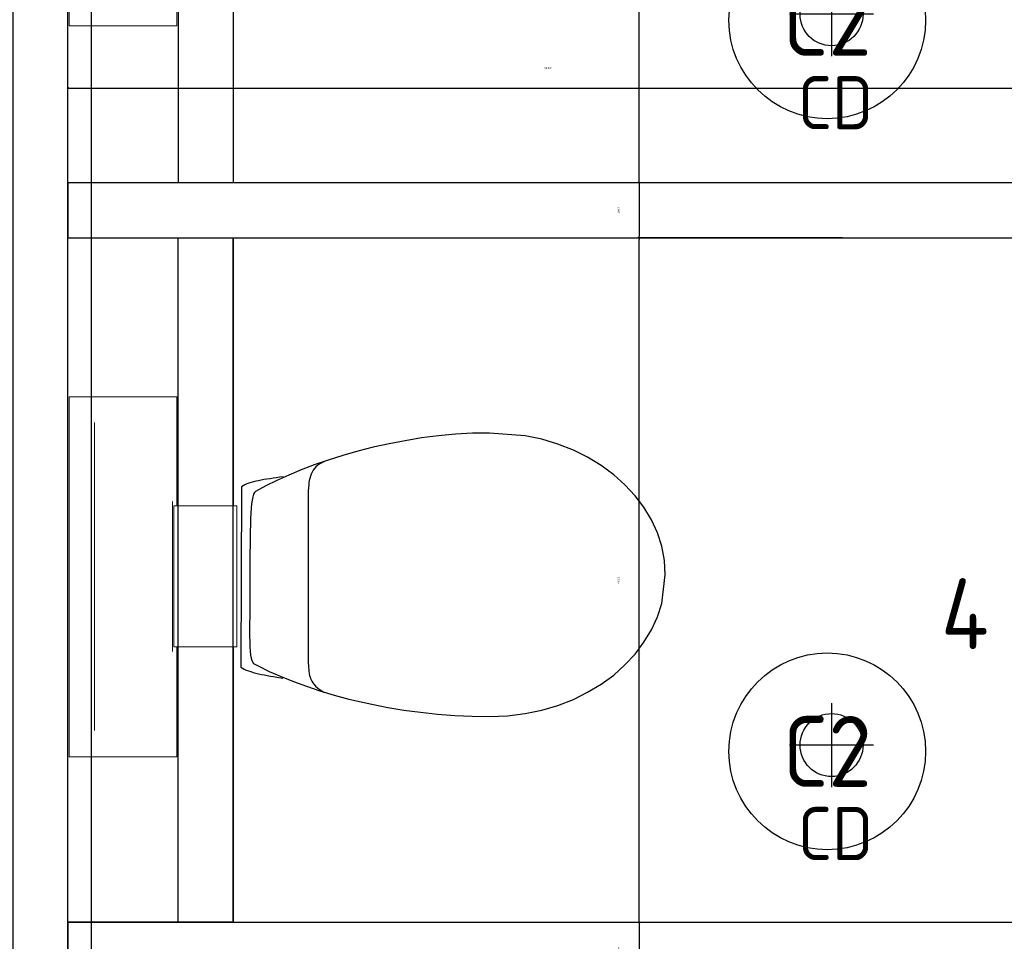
# Model space of a CAD drawing. Header units: millimetres. Extents: x -38031 to 110605, y -30229 to 92226.
# Tile 64 of 194: x 12456 to 13707, y 26521 to 27692. Entities that reach past the tile are written whole.
import ezdxf
from ezdxf.enums import TextEntityAlignment as Align

# ---------------------------------------------------------------- set-up
doc = ezdxf.new("R2010")
doc.units = ezdxf.units.MM
doc.header["$LTSCALE"] = 50
doc.set_wipeout_variables(frame=1)
for name, color, linetype in [('AL$1A---_ALGEMEEN', 8, 'Continuous'), ('AL------_MAATV', 200, 'Continuous'), ('AL------_SPARING', 2, 'Continuous'), ('AT$1A---_TEKST025', 8, 'Continuous'), ('BOUWKUNDIG', 8, 'Continuous'), ('EL6311--', 3, 'Continuous')]:
    doc.layers.add(name, color=color, linetype=linetype)
doc.styles.add('Arial', font='ARIAL.TTF')
doc.styles.add('BURO-018', font='iso.shx', dxfattribs={"height": 90})
doc.dimstyles.new('VyA', dxfattribs={"dimtxt": 2.272868, "dimasz": 2.120801, "dimexe": 1.5, "dimexo": 1.59, "dimgap": 0.5, "dimtad": 1, "dimdec": 0, "dimzin": 11, "dimtxsty": 'Arial', "dimblk": 'VW_SLASH', "dimcen": 0, "dimdle": 1, "dimazin": 0, "dimtfac": 0.8, "dimtdec": 0, "dimtix": 1, "dimtmove": 0, "dimatfit": 0, "dimldrblk": 'VW_FILLEDARROW', "dimfxl": 0, "dimfrac": 2, "dimtolj": 1, "dimtzin": 11, "dimarcsym": 0})

# ---------------------------------------------------------------- blocks, each defined once
blk = doc.blocks.new('1115B3A')
at = {"color": 0, "linetype": 'Continuous'}
blk.add_circle((0, 0), 2.5, dxfattribs=at)
at = {"color": 0, "linetype": 'Continuous', "style": 'BURO-018'}
for tag, p in [('E_GKAST', (0, 8)), ('E_GROEP', (0, 5)), ('E_SGROEP', (4.5, 5)), ('E_ARMCODE', (0, 0)), ('E_SLET', (4.5, -1))]:
    blk.add_attdef(tag, text='', height=1.8, dxfattribs=at).set_placement(p, align=Align.MIDDLE)
blk = doc.blocks.new('Centraaldoos')
at = {"color": 1, "linetype": 'Continuous'}
for p, q in [((0, -2), (0, 2)), ((-2, 0), (2, 0))]:
    blk.add_line(p, q, dxfattribs=at)
at = {"color": 0, "linetype": 'Continuous'}
blk.add_circle((0, 0), 1.5, dxfattribs=at)
at = {"color": 0, "linetype": 'Continuous', "style": 'BURO-018'}
blk.add_attdef('AL_POSNR', text='', height=1.8, dxfattribs=at).set_placement((0, 3), align=Align.CENTER)
at = {"color": 0, "linetype": 'Continuous', "style": 'BURO-018', "flags": 1}
blk.add_attdef('AL_OMS', (0, 0), '', height=1.8, dxfattribs=at)
at = {"layer": 'AL------_MAATV', "style": 'BURO-018'}
blk.add_text('CD', height=2.5313, rotation=180, dxfattribs=at).set_placement((1.609, 5.481))
blk = doc.blocks.new('toil. 10 top')
at = {"color": 0, "lineweight": 5}
blk.add_wipeout([(-202.38, 176.35), (202.64, 176.35), (202.64, 77.25), (-202.38, 77.25)], dxfattribs=at).dxf.layer = 'AL$1A---_ALGEMEEN'
at = {"color": 0}
blk.add_wipeout([(-126.41, -63.78), (-125.9, -59.46), (-125.39, -54.88), (-124.88, -50.82), (-124.12, -47.01), (-123.61, -42.94), (-123.1, -39.13), (-122.34, -35.57), (-121.58, -32.02), (-120.82, -28.71), (-120.05, -25.66), (-119.29, -22.87), (-118.27, -19.82), (-117.51, -17.28), (-116.5, -14.99), (-113.95, -10.42), (115.23, -9.66), (116.5, -11.69), (117.77, -13.97), (119.04, -16.52), (120.06, -19.31), (121.08, -22.36), (122.09, -25.41), (122.86, -28.71), (123.87, -32.02), (124.64, -36.08), (125.14, -39.64), (125.91, -43.45), (126.67, -47.52), (127.18, -51.33), (127.94, -55.39), (129.46, -63.27)], dxfattribs=at).dxf.layer = 'AL$1A---_ALGEMEEN'
at = {"layer": 'AL$1A---_ALGEMEEN', "color": 0, "lineweight": 5, "flags": 128}
blk.add_lwpolyline([(-202.38, 176.35), (202.64, 176.35), (202.64, 77.25), (-202.38, 77.25), (-202.38, 176.35)], dxfattribs=at)
at = {"layer": 'AL$1A---_ALGEMEEN', "color": 0, "flags": 128}
blk.add_lwpolyline([(-126.41, -63.78), (-125.9, -59.46), (-125.39, -54.88), (-124.88, -50.82), (-124.12, -47.01), (-123.61, -42.94), (-123.1, -39.13), (-122.34, -35.57), (-121.58, -32.02), (-120.82, -28.71), (-120.05, -25.66), (-119.29, -22.87), (-118.27, -19.82), (-117.51, -17.28), (-116.5, -14.99), (-113.95, -10.42), (115.23, -9.66), (116.5, -11.69), (117.77, -13.97), (119.04, -16.52), (120.06, -19.31), (121.08, -22.36), (122.09, -25.41), (122.86, -28.71), (123.87, -32.02), (124.64, -36.08), (125.14, -39.64), (125.91, -43.45), (126.67, -47.52), (127.18, -51.33), (127.94, -55.39), (129.46, -63.27)], dxfattribs=at)
at = {"color": 0, "lineweight": 5}
blk.add_wipeout([(-89.82, 75.21), (89.57, 75.21), (89.57, -4.57), (-89.82, -4.57)], dxfattribs=at).dxf.layer = 'AL$1A---_ALGEMEEN'
at = {"color": 0}
blk.add_wipeout([(-182.05, -326), (-181.8, -304.15), (-180.53, -282.55), (-178.5, -260.95), (-175.96, -239.61), (-172.4, -218.77), (-168.59, -198.19), (-164.01, -177.86), (-159.18, -158.29), (-153.59, -139.24), (-147.75, -120.94), (-141.65, -103.15), (-135.3, -86.65), (-128.69, -70.89), (-121.83, -55.65), (-114.97, -41.42), (-107.86, -28.46), (-106.59, -27.19), (-104.3, -25.92), (-101, -24.9), (-96.93, -24.14), (-92.1, -23.38), (-86.51, -22.87), (-80.16, -22.36), (-73.04, -22.11), (-65.68, -21.85), (-57.29, -21.6), (-48.65, -21.6), (-39.5, -21.6), (-29.85, -21.34), (-19.68, -21.34), (1.41, -21.34), (11.81, -21.34), (22.49, -21.34), (32.4, -21.34), (42.31, -21.09), (51.2, -21.09), (60.09, -20.84), (68.22, -20.84), (76.1, -20.84), (82.96, -21.09), (89.32, -21.34), (95.16, -21.6), (99.99, -22.11), (104.05, -22.87), (107.1, -23.63), (110.66, -25.66), (113.96, -32.52), (120.82, -45.99), (127.43, -60.98), (133.78, -76.74), (139.63, -93.25), (145.47, -110.27), (150.81, -128.31), (155.89, -147.11), (158.18, -156.77), (162.5, -176.33), (166.56, -196.41), (169.86, -216.99), (172.66, -238.34), (174.95, -259.93), (176.73, -281.79), (177.74, -303.64), (178.25, -326), (177.23, -348.87), (174.44, -370.981), (170.12, -392.571), (164.02, -412.651), (156.4, -432.471), (147.25, -450.511), (136.83, -467.791), (125.4, -483.801), (112.44, -498.031), (98.72, -510.981), (83.73, -522.161), (67.97, -531.821), (51.45, -539.191), (34.43, -544.781), (-1.9, -549.101), (-20.19, -548.081), (-38.23, -544.781), (-55.51, -539.191), (-72.03, -531.821), (-87.78, -522.161), (-102.52, -510.981), (-116.5, -498.031), (-129.2, -483.801), (-140.89, -467.791), (-151.31, -450.511), (-160.46, -432.471), (-168.08, -412.651), (-174.18, -392.571), (-178.5, -370.981)], dxfattribs=at).dxf.layer = 'AL$1A---_ALGEMEEN'
at = {"layer": 'AL$1A---_ALGEMEEN', "color": 0}
blk.add_line((460, 0), (-460, 0), dxfattribs=at)
at = {"layer": 'AL$1A---_ALGEMEEN', "color": 0, "lineweight": 5, "flags": 128}
blk.add_lwpolyline([(-89.82, 75.21), (89.57, 75.21), (89.57, -4.57), (-89.82, -4.57), (-89.82, 75.21)], dxfattribs=at)
at = {"layer": 'AL$1A---_ALGEMEEN', "color": 0, "flags": 128}
blk.add_lwpolyline([(-182.05, -326), (-181.8, -304.15), (-180.53, -282.55), (-178.5, -260.95), (-175.96, -239.61), (-172.4, -218.77), (-168.59, -198.19), (-164.01, -177.86), (-159.18, -158.29), (-153.59, -139.24), (-147.75, -120.94), (-141.65, -103.15), (-135.3, -86.65), (-128.69, -70.89), (-121.83, -55.65), (-114.97, -41.42), (-107.86, -28.46), (-106.59, -27.19), (-104.3, -25.92), (-101, -24.9), (-96.93, -24.14), (-92.1, -23.38), (-86.51, -22.87), (-80.16, -22.36), (-73.04, -22.11), (-65.68, -21.85), (-57.29, -21.6), (-48.65, -21.6), (-39.5, -21.6), (-29.85, -21.34), (-19.68, -21.34), (1.41, -21.34), (11.81, -21.34), (22.49, -21.34), (32.4, -21.34), (42.31, -21.09), (51.2, -21.09), (60.09, -20.84), (68.22, -20.84), (76.1, -20.84), (82.96, -21.09), (89.32, -21.34), (95.16, -21.6), (99.99, -22.11), (104.05, -22.87), (107.1, -23.63), (110.66, -25.66), (113.96, -32.52), (120.82, -45.99), (127.43, -60.98), (133.78, -76.74), (139.63, -93.25), (145.47, -110.27), (150.81, -128.31), (155.89, -147.11), (158.18, -156.77), (162.5, -176.33), (166.56, -196.41), (169.86, -216.99), (172.66, -238.34), (174.95, -259.93), (176.73, -281.79), (177.74, -303.64), (178.25, -326), (177.23, -348.87), (174.44, -370.981), (170.12, -392.571), (164.02, -412.651), (156.4, -432.471), (147.25, -450.511), (136.83, -467.791), (125.4, -483.801), (112.44, -498.031), (98.72, -510.981), (83.73, -522.161), (67.97, -531.821), (51.45, -539.191), (34.43, -544.781), (-1.9, -549.101), (-20.19, -548.081), (-38.23, -544.781), (-55.51, -539.191), (-72.03, -531.821), (-87.78, -522.161), (-102.52, -510.981), (-116.5, -498.031), (-129.2, -483.801), (-140.89, -467.791), (-151.31, -450.511), (-160.46, -432.471), (-168.08, -412.651), (-174.18, -392.571), (-178.5, -370.981), (-182.05, -326)], dxfattribs=at)
at = {"color": 0, "lineweight": 5}
for points in [[(-228.05, 208.36), (-228.05, 71.4), (-89.82, 71.4)], [(89.82, 71.4), (229.32, 71.4), (229.32, 208.87)]]:
    blk.add_wipeout(points, dxfattribs=at).dxf.layer = 'AL$1A---_ALGEMEEN'
at = {"color": 0}
blk.add_wipeout([(-145.72, -115.35), (-144.45, -112.56), (-142.92, -110.01), (-141.14, -107.73), (-139.11, -105.19), (-137.08, -103.41), (-134.79, -101.88), (-132.25, -100.36), (-129.71, -99.09), (-127.17, -98.33), (-124.37, -97.31), (-121.83, -96.8), (-119.04, -96.29), (-116.24, -96.04), (-113.45, -95.79), (-107.86, -95.54), (110.66, -95.54), (112.95, -95.79), (115.74, -95.79), (118.28, -96.04), (120.82, -96.04), (123.36, -96.55), (125.91, -97.06), (128.19, -97.82), (130.73, -98.83), (133.02, -99.85), (135.31, -101.12), (137.59, -102.9), (139.63, -104.68), (141.66, -107.22), (143.44, -109.51), (147, -115.35)], dxfattribs=at).dxf.layer = 'AL$1A---_ALGEMEEN'
at = {"layer": 'AL$1A---_ALGEMEEN', "color": 0, "lineweight": 5}
blk.add_line((-228.05, 208.36), (229.32, 208.36), dxfattribs=at)
at = {"layer": 'AL$1A---_ALGEMEEN', "color": 0}
blk.add_line((460, 70), (-460, 70), dxfattribs=at)
at = {"layer": 'AL$1A---_ALGEMEEN', "color": 0, "lineweight": 5, "flags": 128}
for points in [[(-228.05, 208.36), (-228.05, 71.4), (-89.82, 71.4)], [(89.82, 71.4), (229.32, 71.4), (229.32, 208.87)]]:
    blk.add_lwpolyline(points, dxfattribs=at)
at = {"layer": 'AL$1A---_ALGEMEEN', "color": 0, "flags": 128}
blk.add_lwpolyline([(-145.72, -115.35), (-144.45, -112.56), (-142.92, -110.01), (-141.14, -107.73), (-139.11, -105.19), (-137.08, -103.41), (-134.79, -101.88), (-132.25, -100.36), (-129.71, -99.09), (-127.17, -98.33), (-124.37, -97.31), (-121.83, -96.8), (-119.04, -96.29), (-116.24, -96.04), (-113.45, -95.79), (-107.86, -95.54), (110.66, -95.54), (112.95, -95.79), (115.74, -95.79), (118.28, -96.04), (120.82, -96.04), (123.36, -96.55), (125.91, -97.06), (128.19, -97.82), (130.73, -98.83), (133.02, -99.85), (135.31, -101.12), (137.59, -102.9), (139.63, -104.68), (141.66, -107.22), (143.44, -109.51), (147, -115.35)], dxfattribs=at)
blk = doc.blocks.new('VW_SLASH')
at = {"layer": 'AL$1A---_ALGEMEEN', "color": 0, "linetype": 'ByBlock', "lineweight": -2}
blk.add_line((0, 0), (-1, 0), dxfattribs=at)
at = {"layer": 'AL$1A---_ALGEMEEN', "color": 0, "linetype": 'ByBlock', "lineweight": 5}
blk.add_line((0.5, 0.5), (-0.5, -0.5), dxfattribs=at)
blk = doc.blocks.new('*D993')
at = {"layer": 'AL$1A---_ALGEMEEN', "color": 0, "lineweight": -2}
for p, q in [((-42859.3, -1090), (-43119.2, -1090)), ((-43117.7, -1092.1), (-43117.7, -1157.9)), ((-42859.3, -1160), (-43119.2, -1160))]:
    blk.add_line(p, q, dxfattribs=at)
at = {"layer": 'AL$1A---_ALGEMEEN', "color": 0, "lineweight": -2, "xscale": 2.12080078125, "yscale": 2.12080078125, "zscale": 2.12080078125}
for p, rotation in [((-43117.7, -1090), 90), ((-43117.7, -1160), 270)]:
    blk.add_blockref('VW_SLASH', p, dxfattribs=dict(at, rotation=rotation))
at = {"layer": 'AT$1A---_TEKST025', "insert": (-43143.9, -1125), "char_height": 2.27, "attachment_point": 5, "rotation": 90, "style": 'Arial'}
blk.add_mtext('\\A1;3500', dxfattribs=at)
blk = doc.blocks.new('VW_FILLEDARROW')
at = {"layer": 'AL$1A---_ALGEMEEN', "color": 0, "lineweight": -2}
blk.add_solid([(0, 0), (0.47, 0.47), (0.47, -0.47)], dxfattribs=at)
blk = doc.blocks.new('*D994')
at = {"layer": 'AL$1A---_ALGEMEEN', "color": 0, "lineweight": -2}
for p, q in [((-42979.3, -2030), (-43119.2, -2030)), ((-43117.7, -2032.1), (-43117.7, -2097.9)), ((-42979.3, -2100), (-43119.2, -2100))]:
    blk.add_line(p, q, dxfattribs=at)
at = {"layer": 'AL$1A---_ALGEMEEN', "color": 0, "lineweight": -2, "xscale": 2.12080078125, "yscale": 2.12080078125, "zscale": 2.12080078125}
for p, rotation in [((-43117.7, -2030), 90), ((-43117.7, -2100), 270)]:
    blk.add_blockref('VW_SLASH', p, dxfattribs=dict(at, rotation=rotation))
at = {"layer": 'AT$1A---_TEKST025', "insert": (-43143.9, -2065), "char_height": 2.27, "attachment_point": 5, "rotation": 90, "style": 'Arial'}
blk.add_mtext('\\A1;3500', dxfattribs=at)
blk = doc.blocks.new('*D995')
at = {"layer": 'AL$1A---_ALGEMEEN', "color": 0, "lineweight": -2}
for p, q in [((-43049.3, -220), (-43119.2, -220)), ((-43117.7, -222.1), (-43117.7, -533.1)), ((-43117.7, -1087.9), (-43117.7, -591.8)), ((-42889.3, -1090), (-43119.2, -1090))]:
    blk.add_line(p, q, dxfattribs=at)
at = {"layer": 'AL$1A---_ALGEMEEN', "color": 0, "lineweight": -2, "xscale": 2.12080078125, "yscale": 2.12080078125, "zscale": 2.12080078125}
for p, rotation in [((-43117.7, -220), 90), ((-43117.7, -1090), 270)]:
    blk.add_blockref('VW_SLASH', p, dxfattribs=dict(at, rotation=rotation))
at = {"layer": 'AT$1A---_TEKST025', "insert": (-43142.7, -562.4), "char_height": 2.27, "attachment_point": 5, "rotation": 90, "style": 'Arial'}
blk.add_mtext('\\A1;43500', dxfattribs=at)
blk = doc.blocks.new('*D996')
at = {"layer": 'AL$1A---_ALGEMEEN', "color": 0, "lineweight": -2}
for p, q in [((-42885.5, -1160), (-43119.2, -1160)), ((-43117.7, -2027.9), (-43117.7, -1162.1)), ((-42885.5, -2030), (-43119.2, -2030))]:
    blk.add_line(p, q, dxfattribs=at)
at = {"layer": 'AL$1A---_ALGEMEEN', "color": 0, "lineweight": -2, "xscale": 2.12080078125, "yscale": 2.12080078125, "zscale": 2.12080078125}
for p, rotation in [((-43117.7, -1160), 90), ((-43117.7, -2030), 270)]:
    blk.add_blockref('VW_SLASH', p, dxfattribs=dict(at, rotation=rotation))
at = {"layer": 'AT$1A---_TEKST025', "insert": (-43143.9, -1595), "char_height": 2.27, "attachment_point": 5, "rotation": 90, "style": 'Arial'}
blk.add_mtext('\\A1;43500', dxfattribs=at)
blk = doc.blocks.new('*D998')
at = {"layer": 'AL$1A---_ALGEMEEN', "color": 0, "lineweight": -2}
for p, q in [((-42623.7, -221.6), (-42623.7, -971.5)), ((-43843.7, -968.4), (-43843.7, -968.5)), ((-43841.6, -970), (-42625.8, -970))]:
    blk.add_line(p, q, dxfattribs=at)
at = {"layer": 'AL$1A---_ALGEMEEN', "color": 0, "lineweight": -2, "xscale": 2.12080078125, "yscale": 2.12080078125, "zscale": 2.12080078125, "rotation": 180}
blk.add_blockref('VW_SLASH', (-43843.7, -970), dxfattribs=at)
at = {"layer": 'AL$1A---_ALGEMEEN', "color": 0, "lineweight": -2, "xscale": 2.12080078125, "yscale": 2.12080078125, "zscale": 2.12080078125}
blk.add_blockref('VW_SLASH', (-42623.7, -970), dxfattribs=at)
at = {"layer": 'AT$1A---_TEKST025', "insert": (-43233.7, -943.9), "char_height": 2.27, "attachment_point": 5, "style": 'Arial'}
blk.add_mtext('\\A1;61000', dxfattribs=at)
blk = doc.blocks.new('Group-40')
at = {"color": 0}
for points in [[(-43843.69, -220.004), (-43633.69, -220.004), (-43633.69, -1090.004), (-43843.69, -1090.004)], [(-43843.69, -1159.543), (-43633.69, -1159.543), (-43633.69, -2029.543), (-43843.69, -2029.543)]]:
    blk.add_wipeout(points, dxfattribs=at).dxf.layer = 'AL$1A---_ALGEMEEN'
at = {"layer": 'AL$1A---_ALGEMEEN', "color": 0}
for points in [[(-43843.69, -220.004), (-43633.69, -220.004), (-43633.69, -1090.004), (-43843.69, -1090.004)], [(-43843.69, -1159.543), (-43633.69, -1159.543), (-43633.69, -2029.543), (-43843.69, -2029.543)]]:
    blk.add_lwpolyline(points, close=True, dxfattribs=at)
at = {"layer": 'AL$1A---_ALGEMEEN', "color": 0, "rotation": 90}
blk.add_blockref('toil. 10 top', (-43633.69, -662.379), dxfattribs=at)
at = {"layer": 'AL$1A---_ALGEMEEN', "color": 0, "xscale": -1, "rotation": 90}
blk.add_blockref('toil. 10 top', (-43633.69, -1590.129), dxfattribs=at)
at = {"color": 0}
blk.add_wipeout([(-42553.69, -2136.004), (-42553.69, -2019.671), (-42623.69, -2019.671), (-42623.69, -2030.004), (-43843.69, -2030.004), (-43843.69, -2100.004), (-42623.69, -2100.004), (-42623.69, -2136.004)], dxfattribs=at).dxf.layer = 'AL$1A---_ALGEMEEN'
at = {"layer": 'AL$1A---_ALGEMEEN', "color": 0}
blk.add_lwpolyline([(-42553.69, -2136.004), (-42553.69, -2019.671), (-42623.69, -2019.671), (-42623.69, -2030.004), (-43843.69, -2030.004), (-43843.69, -2100.004), (-42623.69, -2100.004), (-42623.69, -2136.004)], close=True, dxfattribs=at)
dim = blk.add_linear_dim(base=(-43117.69, -2100.004), p1=(-42977.69, -2030.004), p2=(-42977.69, -2100.004), angle=90, dimstyle='VyA', override={"dimtxt": 2.272868, "dimgap": 25, "dimlfac": 50, "dimpost": '<>', "dimtxsty": 'Arial', "dimtmove": 2}, dxfattribs=at)
dim.commit()
dim.dimension.update_dxf_attribs({"geometry": '*D994', "text_midpoint": (-43143.851, -2065.004)})
at = {"color": 0}
blk.add_wipeout([(-43843.69, -2970.004), (-43843.69, -2320.169), (-43843.69, -2100.004), (-43843.69, -2030.004), (-43843.69, -1160.004), (-43843.69, -1090.004), (-43843.69, -220.004), (-43843.69, -150.004), (-43843.69, -90.169), (-43843.69, 724.996), (-43913.69, 724.996), (-43913.69, -70.012), (-43913.69, -150.004), (-43913.69, -220.004), (-43913.69, -1090.004), (-43913.69, -1160.004), (-43913.69, -2030.004), (-43913.69, -2100.004), (-43913.69, -2300.012), (-43913.69, -2970.004)], dxfattribs=at).dxf.layer = 'AL$1A---_ALGEMEEN'
at = {"layer": 'AL$1A---_ALGEMEEN', "color": 0}
blk.add_lwpolyline([(-43843.69, -2970.004), (-43843.69, -2320.169), (-43843.69, -2100.004), (-43843.69, -2030.004), (-43843.69, -1160.004), (-43843.69, -1090.004), (-43843.69, -220.004), (-43843.69, -150.004), (-43843.69, -90.169), (-43843.69, 724.996), (-43913.69, 724.996), (-43913.69, -70.012), (-43913.69, -150.004), (-43913.69, -220.004), (-43913.69, -1090.004), (-43913.69, -1160.004), (-43913.69, -2030.004), (-43913.69, -2100.004), (-43913.69, -2300.012), (-43913.69, -2970.004)], close=True, dxfattribs=at)
dim = blk.add_linear_dim(base=(-42623.69, -970.012), p1=(-43843.69, -970.012), p2=(-42623.69, -220.004), dimstyle='VyA', override={"dimtxt": 2.272868, "dimgap": 25, "dimlfac": 50, "dimpost": '<>', "dimtxsty": 'Arial', "dimtmove": 2}, dxfattribs=at)
dim.commit()
dim.dimension.update_dxf_attribs({"geometry": '*D998', "text_midpoint": (-43233.69, -943.852)})
at = {"color": 0}
blk.add_wipeout([(-43843.69, -1090.004), (-43843.69, -1160.004), (-42623.69, -1160.004), (-42623.69, -1185.671), (-42553.69, -1185.671), (-42553.69, -1069.338), (-42623.69, -1069.338), (-42623.69, -1090.004)], dxfattribs=at).dxf.layer = 'AL$1A---_ALGEMEEN'
at = {"layer": 'AL$1A---_ALGEMEEN', "color": 0}
blk.add_lwpolyline([(-43843.69, -1090.004), (-43843.69, -1160.004), (-42623.69, -1160.004), (-42623.69, -1185.671), (-42553.69, -1185.671), (-42553.69, -1069.338), (-42623.69, -1069.338), (-42623.69, -1090.004)], close=True, dxfattribs=at)
dim = blk.add_linear_dim(base=(-43117.69, -220.004), p1=(-42887.69, -1090.004), p2=(-43047.69, -220.004), angle=90, dimstyle='VyA', override={"dimtxt": 2.272868, "dimgap": 25, "dimlfac": 50, "dimpost": '<>', "dimtxsty": 'Arial', "dimtmove": 2}, dxfattribs=at)
dim.commit()
dim.dimension.update_dxf_attribs({"geometry": '*D995', "text_midpoint": (-43142.69, -562.45), "dimtype": 128})
for p1, p2, picture, middle in [((-42857.69, -1090.004), (-42857.69, -1160.004), '*D993', (-43143.851, -1125.004)), ((-42883.871, -2030.004), (-42883.871, -1160.004), '*D996', (-43143.851, -1595.004))]:
    dim = blk.add_linear_dim(base=(-43117.69, -1160.004), p1=p1, p2=p2, angle=90, dimstyle='VyA', override={"dimtxt": 2.272868, "dimgap": 25, "dimlfac": 50, "dimpost": '<>', "dimtxsty": 'Arial', "dimtmove": 2}, dxfattribs=at)
    dim.commit()
    dim.dimension.update_dxf_attribs({"geometry": picture, "text_midpoint": middle})
blk = doc.blocks.new('200254 W 211 30-06-2008')
at = {"layer": 'AL$1A---_ALGEMEEN', "xscale": 0.02, "yscale": 0.02, "zscale": 0.02}
blk.add_blockref('Group-40', (20161.969, 3587.445), dxfattribs=at)
at = {"layer": 'AL$1A---_ALGEMEEN'}
blk.add_lwpolyline([(19285.692, 3600.945), (19332.552, 3600.945), (19332.552, 3529.545), (19285.692, 3529.545)], close=True, dxfattribs=at)

msp = doc.modelspace()

# ---------------------------------------------------------------- block references
at = {"layer": 'BOUWKUNDIG', "xscale": 50, "yscale": 50, "zscale": 50}
msp.add_blockref('200254 W 211 30-06-2008', (-951737.5, -150797.3), dxfattribs=at)

# ---------------------------------------------------------------- next in the draw order: block references
at = {"layer": 'AL------_SPARING', "xscale": 26.66666666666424, "yscale": 26.66666666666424, "zscale": 26.66666666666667, "rotation": 180}
for p in [(13487.9, 27699.1), (13487.9, 26770.5)]:
    msp.add_blockref('Centraaldoos', p, dxfattribs=at)
at = {"layer": 'EL6311--'}
ref = msp.add_blockref('1115B3A', (13482.4, 27691.4), dxfattribs=dict(at, xscale=50, yscale=50, zscale=50))
ref.add_attrib('E_ARMCODE', 'C2', dxfattribs={"layer": '0', "color": 1, "linetype": 'Continuous', "height": 90, "style": 'BURO-018'}).set_placement((13482.4, 27691.4), align=Align.MIDDLE)
ref.add_attrib('E_GROEP', '4', dxfattribs={"layer": '0', "color": 1, "linetype": 'Continuous', "height": 90, "style": 'BURO-018'}).set_placement((13657.4, 27866.4), align=Align.MIDDLE)
ref = msp.add_blockref('1115B3A', (13482.4, 26762.5), dxfattribs=dict(at, xscale=50, yscale=50, zscale=50))
ref.add_attrib('E_ARMCODE', 'C2', dxfattribs={"layer": '0', "color": 1, "linetype": 'Continuous', "height": 90, "style": 'BURO-018'}).set_placement((13482.4, 26762.5), align=Align.MIDDLE)
ref.add_attrib('E_GROEP', '4', dxfattribs={"layer": '0', "color": 1, "linetype": 'Continuous', "height": 90, "style": 'BURO-018'}).set_placement((13657.4, 26937.5), align=Align.MIDDLE)

doc.saveas('drawing.dxf')
